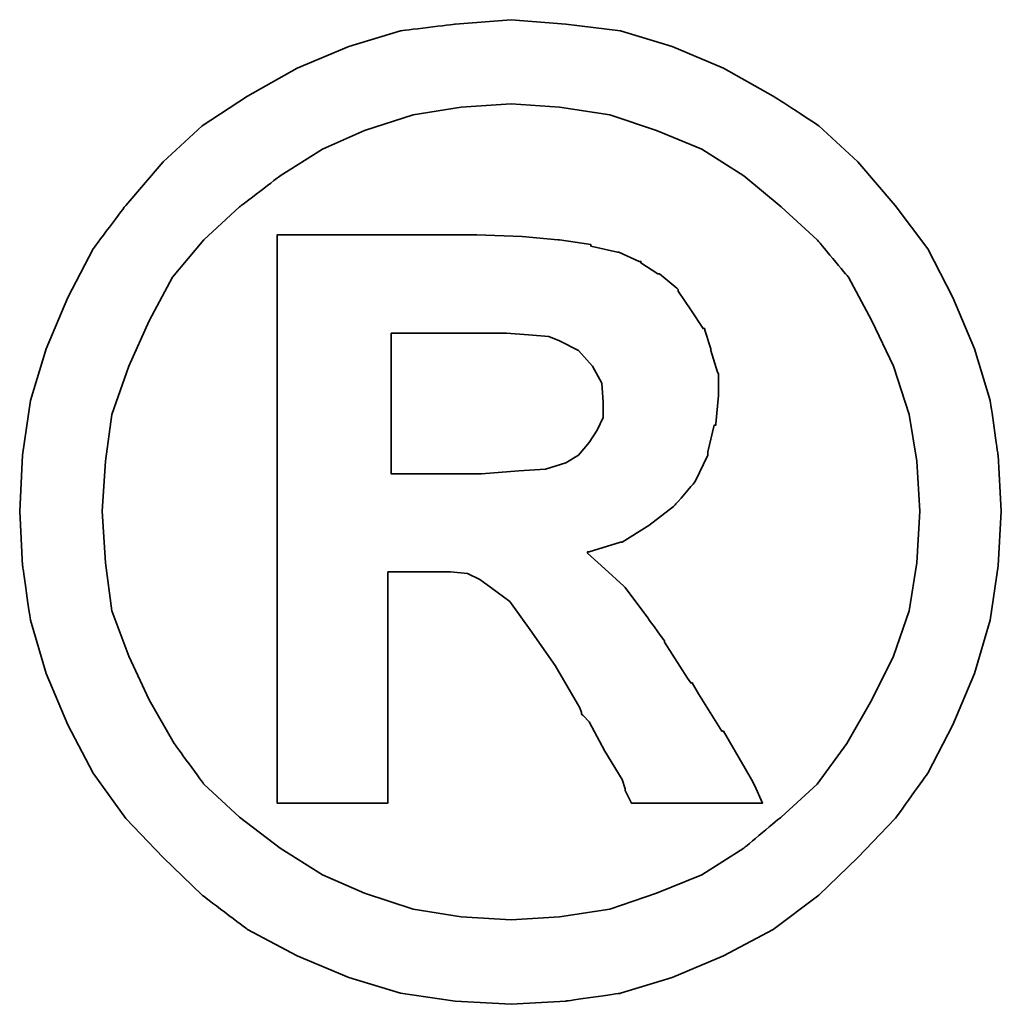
# Model space of a CAD drawing. Extents: x 607 to 844, y 21 to 162.
# Tile 52 of 54: x 787.856 to 788.633, y 107.042 to 107.821. Entities that reach past the tile are written whole.
import ezdxf

# ---------------------------------------------------------------- set-up
doc = ezdxf.new("R2010")
doc.units = 0
doc.header["$MEASUREMENT"] = 0
doc.layers.add('DIM', color=4, linetype='CONTINUOUS')
doc.layers.add('layer 1', color=7, linetype='CONTINUOUS')

# ---------------------------------------------------------------- blocks, each defined once
blk = doc.blocks.new('TBI MOTION logo(完整正式版)')
at = {"layer": 'layer 1', "color": 22, "lineweight": 35}
for points, knots in [([(81.20634, 4.98624), (81.20634, 4.98624), (81.18649, 5.32862), (81.18649, 5.32862), (81.18649, 5.32862), (81.18649, 5.32862), (81.13886, 5.66206), (81.13886, 5.66206), (81.13886, 5.66206), (81.13886, 5.66206), (81.04359, 5.97764), (81.04359, 5.97764), (81.04359, 5.97764), (81.04359, 5.97764), (80.91061, 6.29124), (80.91061, 6.29124), (80.91061, 6.29124), (80.91061, 6.29124), (80.75778, 6.58697), (80.75778, 6.58697), (80.75778, 6.58697), (80.75778, 6.58697), (80.5593, 6.85294), (80.5593, 6.85294), (80.5593, 6.85294), (80.5593, 6.85294), (80.33105, 7.1189), (80.33105, 7.1189), (80.33105, 7.1189), (80.33105, 7.1189), (80.09287, 7.33921), (80.09287, 7.33921), (80.09287, 7.33921), (80.09287, 7.33921), (79.815, 7.51982), (79.815, 7.51982), (79.815, 7.51982), (79.815, 7.51982), (79.51133, 7.69051), (79.51133, 7.69051), (79.51133, 7.69051), (79.51133, 7.69051), (79.19773, 7.8235), (79.19773, 7.8235), (79.19773, 7.8235), (79.19773, 7.8235), (78.88215, 7.91877), (78.88215, 7.91877), (78.88215, 7.91877), (78.88215, 7.91877), (78.54871, 7.95846), (78.54871, 7.95846), (78.54871, 7.95846), (78.54871, 7.95846), (78.21526, 7.98625), (78.21526, 7.98625), (78.21526, 7.98625), (78.21526, 7.98625), (77.87388, 7.95846), (77.87388, 7.95846), (77.87388, 7.95846), (77.87388, 7.95846), (77.54044, 7.91877), (77.54044, 7.91877), (77.54044, 7.91877), (77.54044, 7.91877), (77.22485, 7.8235), (77.22485, 7.8235), (77.22485, 7.8235), (77.22485, 7.8235), (76.91027, 7.69051), (76.91027, 7.69051), (76.91027, 7.69051), (76.91027, 7.69051), (76.6056, 7.51982), (76.6056, 7.51982), (76.6056, 7.51982), (76.6056, 7.51982), (76.32972, 7.33921), (76.32972, 7.33921), (76.32972, 7.33921), (76.32972, 7.33921), (76.09154, 7.1189), (76.09154, 7.1189), (76.09154, 7.1189), (76.09154, 7.1189), (75.86329, 6.85294), (75.86329, 6.85294), (75.86329, 6.85294), (75.86329, 6.85294), (75.66382, 6.58697), (75.66382, 6.58697), (75.66382, 6.58697), (75.66382, 6.58697), (75.51099, 6.29124), (75.51099, 6.29124), (75.51099, 6.29124), (75.51099, 6.29124), (75.37702, 5.97764), (75.37702, 5.97764), (75.37702, 5.97764), (75.37702, 5.97764), (75.28175, 5.66206), (75.28175, 5.66206), (75.28175, 5.66206), (75.28175, 5.66206), (75.23411, 5.32862), (75.23411, 5.32862), (75.23411, 5.32862), (75.23411, 5.32862), (75.21625, 4.98624), (75.21625, 4.98624), (75.21625, 4.98624), (75.21625, 4.98624), (75.23411, 4.6528), (75.23411, 4.6528), (75.23411, 4.6528), (75.23411, 4.6528), (75.28175, 4.32035), (75.28175, 4.32035), (75.28175, 4.32035), (75.28175, 4.32035), (75.37702, 3.99583), (75.37702, 3.99583), (75.37702, 3.99583), (75.37702, 3.99583), (75.51099, 3.68224), (75.51099, 3.68224), (75.51099, 3.68224), (75.51099, 3.68224), (75.66382, 3.38749), (75.66382, 3.38749), (75.66382, 3.38749), (75.66382, 3.38749), (75.86329, 3.10963), (75.86329, 3.10963), (75.86329, 3.10963), (75.86329, 3.10963), (76.09154, 2.87145), (76.09154, 2.87145), (76.09154, 2.87145), (76.09154, 2.87145), (76.32972, 2.6432), (76.32972, 2.6432), (76.32972, 2.6432), (76.32972, 2.6432), (76.6056, 2.43381), (76.6056, 2.43381), (76.6056, 2.43381), (76.6056, 2.43381), (76.91027, 2.27205), (76.91027, 2.27205), (76.91027, 2.27205), (76.91027, 2.27205), (77.22485, 2.13906), (77.22485, 2.13906), (77.22485, 2.13906), (77.22485, 2.13906), (77.54044, 2.0438), (77.54044, 2.0438), (77.54044, 2.0438), (77.54044, 2.0438), (77.87388, 1.99616), (77.87388, 1.99616), (77.87388, 1.99616), (77.87388, 1.99616), (78.21526, 1.97631), (78.21526, 1.97631), (78.21526, 1.97631), (78.21526, 1.97631), (78.54871, 1.99616), (78.54871, 1.99616), (78.54871, 1.99616), (78.54871, 1.99616), (78.88215, 2.0438), (78.88215, 2.0438), (78.88215, 2.0438), (78.88215, 2.0438), (79.19773, 2.13906), (79.19773, 2.13906), (79.19773, 2.13906), (79.19773, 2.13906), (79.51133, 2.27205), (79.51133, 2.27205), (79.51133, 2.27205), (79.51133, 2.27205), (79.815, 2.43381), (79.815, 2.43381), (79.815, 2.43381), (79.815, 2.43381), (80.09287, 2.6432), (80.09287, 2.6432), (80.09287, 2.6432), (80.09287, 2.6432), (80.33105, 2.87145), (80.33105, 2.87145), (80.33105, 2.87145), (80.33105, 2.87145), (80.5593, 3.10963), (80.5593, 3.10963), (80.5593, 3.10963), (80.5593, 3.10963), (80.75778, 3.38749), (80.75778, 3.38749), (80.75778, 3.38749), (80.75778, 3.38749), (80.91061, 3.68224), (80.91061, 3.68224), (80.91061, 3.68224), (80.91061, 3.68224), (81.04359, 3.99583), (81.04359, 3.99583), (81.04359, 3.99583), (81.04359, 3.99583), (81.13886, 4.32035), (81.13886, 4.32035), (81.13886, 4.32035), (81.13886, 4.32035), (81.18649, 4.6528), (81.18649, 4.6528), (81.18649, 4.6528), (81.18649, 4.6528), (81.20634, 4.98624), (81.20634, 4.98624)], [0, 0, 0, 0, 0.0178571, 0.0178571, 0.0178571, 0.0178572, 0.0357143, 0.0357143, 0.0357143, 0.0357143, 0.0535714, 0.0535714, 0.0535714, 0.0535714, 0.0714286, 0.0714286, 0.0714286, 0.0714286, 0.0892857, 0.0892857, 0.0892857, 0.0892857, 0.1071429, 0.1071429, 0.1071429, 0.1071429, 0.125, 0.125, 0.125, 0.125, 0.1428571, 0.1428571, 0.1428571, 0.1428572, 0.1607143, 0.1607143, 0.1607143, 0.1607143, 0.1785714, 0.1785714, 0.1785714, 0.1785714, 0.1964286, 0.1964286, 0.1964286, 0.1964286, 0.2142857, 0.2142857, 0.2142857, 0.2142857, 0.2321429, 0.2321429, 0.2321429, 0.2321429, 0.25, 0.25, 0.25, 0.25, 0.2678571, 0.2678571, 0.2678571, 0.2678572, 0.2857143, 0.2857143, 0.2857143, 0.2857143, 0.3035714, 0.3035714, 0.3035714, 0.3035714, 0.3214286, 0.3214286, 0.3214286, 0.3214286, 0.3392857, 0.3392857, 0.3392857, 0.3392857, 0.3571429, 0.3571429, 0.3571429, 0.3571429, 0.375, 0.375, 0.375, 0.375, 0.3928571, 0.3928571, 0.3928571, 0.3928572, 0.4107143, 0.4107143, 0.4107143, 0.4107143, 0.4285714, 0.4285714, 0.4285714, 0.4285714, 0.4464286, 0.4464286, 0.4464286, 0.4464286, 0.4642857, 0.4642857, 0.4642857, 0.4642857, 0.4821429, 0.4821429, 0.4821429, 0.4821429, 0.5, 0.5, 0.5, 0.5, 0.5178571, 0.5178571, 0.5178571, 0.5178572, 0.5357143, 0.5357143, 0.5357143, 0.5357143, 0.5535714, 0.5535714, 0.5535714, 0.5535714, 0.5714286, 0.5714286, 0.5714286, 0.5714286, 0.5892857, 0.5892857, 0.5892857, 0.5892857, 0.6071429, 0.6071429, 0.6071429, 0.6071429, 0.625, 0.625, 0.625, 0.625, 0.6428571, 0.6428571, 0.6428571, 0.6428572, 0.6607143, 0.6607143, 0.6607143, 0.6607143, 0.6785714, 0.6785714, 0.6785714, 0.6785714, 0.6964286, 0.6964286, 0.6964286, 0.6964286, 0.7142857, 0.7142857, 0.7142857, 0.7142857, 0.7321429, 0.7321429, 0.7321429, 0.7321429, 0.75, 0.75, 0.75, 0.75, 0.7678571, 0.7678571, 0.7678571, 0.7678572, 0.7857143, 0.7857143, 0.7857143, 0.7857143, 0.8035714, 0.8035714, 0.8035714, 0.8035714, 0.8214286, 0.8214286, 0.8214286, 0.8214286, 0.8392857, 0.8392857, 0.8392857, 0.8392857, 0.8571429, 0.8571429, 0.8571429, 0.8571429, 0.875, 0.875, 0.875, 0.875, 0.8928571, 0.8928571, 0.8928571, 0.8928572, 0.9107143, 0.9107143, 0.9107143, 0.9107143, 0.9285714, 0.9285714, 0.9285714, 0.9285714, 0.9464286, 0.9464286, 0.9464286, 0.9464286, 0.9642857, 0.9642857, 0.9642857, 0.9642857, 0.9821429, 0.9821429, 0.9821429, 0.9821429, 1, 1, 1, 1]), ([(80.71014, 4.98624), (80.71014, 4.98624), (80.69129, 5.29091), (80.69129, 5.29091), (80.69129, 5.29091), (80.69129, 5.29091), (80.64464, 5.57672), (80.64464, 5.57672), (80.64464, 5.57672), (80.64464, 5.57672), (80.54937, 5.87245), (80.54937, 5.87245), (80.54937, 5.87245), (80.54937, 5.87245), (80.41639, 6.14833), (80.41639, 6.14833), (80.41639, 6.14833), (80.41639, 6.14833), (80.27349, 6.41429), (80.27349, 6.41429), (80.27349, 6.41429), (80.27349, 6.41429), (80.08295, 6.64255), (80.08295, 6.64255), (80.08295, 6.64255), (80.08295, 6.64255), (79.86264, 6.84301), (79.86264, 6.84301), (79.86264, 6.84301), (79.86264, 6.84301), (79.63439, 7.03355), (79.63439, 7.03355), (79.63439, 7.03355), (79.63439, 7.03355), (79.37835, 7.1963), (79.37835, 7.1963), (79.37835, 7.1963), (79.37835, 7.1963), (79.10246, 7.30944), (79.10246, 7.30944), (79.10246, 7.30944), (79.10246, 7.30944), (78.81665, 7.40471), (78.81665, 7.40471), (78.81665, 7.40471), (78.81665, 7.40471), (78.511, 7.45234), (78.511, 7.45234), (78.511, 7.45234), (78.511, 7.45234), (78.21526, 7.47219), (78.21526, 7.47219), (78.21526, 7.47219), (78.21526, 7.47219), (77.9106, 7.45234), (77.9106, 7.45234), (77.9106, 7.45234), (77.9106, 7.45234), (77.61685, 7.40471), (77.61685, 7.40471), (77.61685, 7.40471), (77.61685, 7.40471), (77.32012, 7.30944), (77.32012, 7.30944), (77.32012, 7.30944), (77.32012, 7.30944), (77.06309, 7.1963), (77.06309, 7.1963), (77.06309, 7.1963), (77.06309, 7.1963), (76.80606, 7.03355), (76.80606, 7.03355), (76.80606, 7.03355), (76.80606, 7.03355), (76.55797, 6.84301), (76.55797, 6.84301), (76.55797, 6.84301), (76.55797, 6.84301), (76.34063, 6.64255), (76.34063, 6.64255), (76.34063, 6.64255), (76.34063, 6.64255), (76.1491, 6.41429), (76.1491, 6.41429), (76.1491, 6.41429), (76.1491, 6.41429), (76.0062, 6.14833), (76.0062, 6.14833), (76.0062, 6.14833), (76.0062, 6.14833), (75.88314, 5.87245), (75.88314, 5.87245), (75.88314, 5.87245), (75.88314, 5.87245), (75.77794, 5.57672), (75.77794, 5.57672), (75.77794, 5.57672), (75.77794, 5.57672), (75.73924, 5.29091), (75.73924, 5.29091), (75.73924, 5.29091), (75.73924, 5.29091), (75.72039, 4.98624), (75.72039, 4.98624), (75.72039, 4.98624), (75.72039, 4.98624), (75.73924, 4.67165), (75.73924, 4.67165), (75.73924, 4.67165), (75.73924, 4.67165), (75.77794, 4.37791), (75.77794, 4.37791), (75.77794, 4.37791), (75.77794, 4.37791), (75.88314, 4.10102), (75.88314, 4.10102), (75.88314, 4.10102), (75.88314, 4.10102), (76.0062, 3.83407), (76.0062, 3.83407), (76.0062, 3.83407), (76.0062, 3.83407), (76.15902, 3.56811), (76.15902, 3.56811), (76.15902, 3.56811), (76.15902, 3.56811), (76.34063, 3.32001), (76.34063, 3.32001), (76.34063, 3.32001), (76.34063, 3.32001), (76.55797, 3.11955), (76.55797, 3.11955), (76.55797, 3.11955), (76.55797, 3.11955), (76.80606, 2.92901), (76.80606, 2.92901), (76.80606, 2.92901), (76.80606, 2.92901), (77.06309, 2.76725), (77.06309, 2.76725), (77.06309, 2.76725), (77.06309, 2.76725), (77.32012, 2.65412), (77.32012, 2.65412), (77.32012, 2.65412), (77.32012, 2.65412), (77.61685, 2.55786), (77.61685, 2.55786), (77.61685, 2.55786), (77.61685, 2.55786), (77.9106, 2.51022), (77.9106, 2.51022), (77.9106, 2.51022), (77.9106, 2.51022), (78.21526, 2.49137), (78.21526, 2.49137), (78.21526, 2.49137), (78.21526, 2.49137), (78.511, 2.51022), (78.511, 2.51022), (78.511, 2.51022), (78.511, 2.51022), (78.81665, 2.55786), (78.81665, 2.55786), (78.81665, 2.55786), (78.81665, 2.55786), (79.10246, 2.65412), (79.10246, 2.65412), (79.10246, 2.65412), (79.10246, 2.65412), (79.37835, 2.76725), (79.37835, 2.76725), (79.37835, 2.76725), (79.37835, 2.76725), (79.63439, 2.92901), (79.63439, 2.92901), (79.63439, 2.92901), (79.63439, 2.92901), (79.86264, 3.11955), (79.86264, 3.11955), (79.86264, 3.11955), (79.86264, 3.11955), (80.08295, 3.32001), (80.08295, 3.32001), (80.08295, 3.32001), (80.08295, 3.32001), (80.26356, 3.56811), (80.26356, 3.56811), (80.26356, 3.56811), (80.26356, 3.56811), (80.41639, 3.83407), (80.41639, 3.83407), (80.41639, 3.83407), (80.41639, 3.83407), (80.54937, 4.10102), (80.54937, 4.10102), (80.54937, 4.10102), (80.54937, 4.10102), (80.64464, 4.37791), (80.64464, 4.37791), (80.64464, 4.37791), (80.64464, 4.37791), (80.69129, 4.67165), (80.69129, 4.67165), (80.69129, 4.67165), (80.69129, 4.67165), (80.71014, 4.98624), (80.71014, 4.98624)], [0, 0, 0, 0, 0.0192308, 0.0192308, 0.0192308, 0.0192308, 0.0384615, 0.0384615, 0.0384615, 0.0384615, 0.0576923, 0.0576923, 0.0576923, 0.0576923, 0.0769231, 0.0769231, 0.0769231, 0.0769231, 0.0961538, 0.0961538, 0.0961538, 0.0961539, 0.1153846, 0.1153846, 0.1153846, 0.1153846, 0.1346154, 0.1346154, 0.1346154, 0.1346154, 0.1538462, 0.1538462, 0.1538462, 0.1538462, 0.1730769, 0.1730769, 0.1730769, 0.1730769, 0.1923077, 0.1923077, 0.1923077, 0.1923077, 0.2115385, 0.2115385, 0.2115385, 0.2115385, 0.2307692, 0.2307692, 0.2307692, 0.2307692, 0.25, 0.25, 0.25, 0.25, 0.2692308, 0.2692308, 0.2692308, 0.2692308, 0.2884615, 0.2884615, 0.2884615, 0.2884615, 0.3076923, 0.3076923, 0.3076923, 0.3076923, 0.3269231, 0.3269231, 0.3269231, 0.3269231, 0.3461538, 0.3461538, 0.3461538, 0.3461539, 0.3653846, 0.3653846, 0.3653846, 0.3653846, 0.3846154, 0.3846154, 0.3846154, 0.3846154, 0.4038462, 0.4038462, 0.4038462, 0.4038462, 0.4230769, 0.4230769, 0.4230769, 0.4230769, 0.4423077, 0.4423077, 0.4423077, 0.4423077, 0.4615385, 0.4615385, 0.4615385, 0.4615385, 0.4807692, 0.4807692, 0.4807692, 0.4807692, 0.5, 0.5, 0.5, 0.5, 0.5192308, 0.5192308, 0.5192308, 0.5192308, 0.5384615, 0.5384615, 0.5384615, 0.5384615, 0.5576923, 0.5576923, 0.5576923, 0.5576923, 0.5769231, 0.5769231, 0.5769231, 0.5769231, 0.5961538, 0.5961538, 0.5961538, 0.5961539, 0.6153846, 0.6153846, 0.6153846, 0.6153846, 0.6346154, 0.6346154, 0.6346154, 0.6346154, 0.6538462, 0.6538462, 0.6538462, 0.6538462, 0.6730769, 0.6730769, 0.6730769, 0.6730769, 0.6923077, 0.6923077, 0.6923077, 0.6923077, 0.7115385, 0.7115385, 0.7115385, 0.7115385, 0.7307692, 0.7307692, 0.7307692, 0.7307692, 0.75, 0.75, 0.75, 0.75, 0.7692308, 0.7692308, 0.7692308, 0.7692308, 0.7884615, 0.7884615, 0.7884615, 0.7884615, 0.8076923, 0.8076923, 0.8076923, 0.8076923, 0.8269231, 0.8269231, 0.8269231, 0.8269231, 0.8461538, 0.8461538, 0.8461538, 0.8461539, 0.8653846, 0.8653846, 0.8653846, 0.8653846, 0.8846154, 0.8846154, 0.8846154, 0.8846154, 0.9038462, 0.9038462, 0.9038462, 0.9038462, 0.9230769, 0.9230769, 0.9230769, 0.9230769, 0.9423077, 0.9423077, 0.9423077, 0.9423077, 0.9615385, 0.9615385, 0.9615385, 0.9615385, 0.9807692, 0.9807692, 0.9807692, 0.9807692, 1, 1, 1, 1]), ([(76.78721, 3.2823), (76.78721, 3.2823), (76.78721, 3.32001), (76.78721, 3.32001), (76.78721, 3.32001), (76.78721, 3.32001), (76.78721, 3.42422), (76.78721, 3.42422), (76.78721, 3.42422), (76.78721, 3.42422), (76.78721, 3.59689), (76.78721, 3.59689), (76.78721, 3.59689), (76.78721, 3.59689), (76.78721, 3.80529), (76.78721, 3.80529), (76.78721, 3.80529), (76.78721, 3.80529), (76.78721, 4.0524), (76.78721, 4.0524), (76.78721, 4.0524), (76.78721, 4.0524), (76.78721, 4.32035), (76.78721, 4.32035), (76.78721, 4.32035), (76.78721, 4.32035), (76.78721, 4.92868), (76.78721, 4.92868), (76.78721, 4.92868), (76.78721, 4.92868), (76.78721, 5.53801), (76.78721, 5.53801), (76.78721, 5.53801), (76.78721, 5.53801), (76.78721, 5.82482), (76.78721, 5.82482), (76.78721, 5.82482), (76.78721, 5.82482), (76.78721, 6.07291), (76.78721, 6.07291), (76.78721, 6.07291), (76.78721, 6.07291), (76.78721, 6.30017), (76.78721, 6.30017), (76.78721, 6.30017), (76.78721, 6.30017), (76.78721, 6.45399), (76.78721, 6.45399), (76.78721, 6.45399), (76.78721, 6.45399), (76.78721, 6.5572), (76.78721, 6.5572), (76.78721, 6.5572), (76.78721, 6.5572), (76.78721, 6.59689), (76.78721, 6.59689), (76.78721, 6.59689), (76.78721, 6.59689), (76.78721, 6.67232), (76.78721, 6.67232), (76.78721, 6.67232), (76.78721, 6.67232), (76.8537, 6.67232), (76.8537, 6.67232), (76.8537, 6.67232), (76.8537, 6.67232), (76.87355, 6.67232), (76.87355, 6.67232), (76.87355, 6.67232), (76.87355, 6.67232), (76.91027, 6.67232), (76.91027, 6.67232), (76.91027, 6.67232), (76.91027, 6.67232), (77.04424, 6.67232), (77.04424, 6.67232), (77.04424, 6.67232), (77.04424, 6.67232), (77.22485, 6.67232), (77.22485, 6.67232), (77.22485, 6.67232), (77.22485, 6.67232), (77.43524, 6.67232), (77.43524, 6.67232), (77.43524, 6.67232), (77.43524, 6.67232), (77.65357, 6.67232), (77.65357, 6.67232), (77.65357, 6.67232), (77.65357, 6.67232), (77.82625, 6.67232), (77.82625, 6.67232), (77.82625, 6.67232), (77.82625, 6.67232), (77.94037, 6.67232), (77.94037, 6.67232), (77.94037, 6.67232), (77.94037, 6.67232), (77.97709, 6.67232), (77.97709, 6.67232), (77.97709, 6.67232), (77.97709, 6.67232), (77.99694, 6.67232), (77.99694, 6.67232), (77.99694, 6.67232), (77.99694, 6.67232), (78.00686, 6.67232), (78.00686, 6.67232), (78.00686, 6.67232), (78.00686, 6.67232), (78.28275, 6.6624), (78.28275, 6.6624), (78.28275, 6.6624), (78.28275, 6.6624), (78.50107, 6.64255), (78.50107, 6.64255), (78.50107, 6.64255), (78.50107, 6.64255), (78.511, 6.64255), (78.511, 6.64255), (78.511, 6.64255), (78.511, 6.64255), (78.70154, 6.61476), (78.70154, 6.61476), (78.70154, 6.61476), (78.70154, 6.61476), (78.70154, 6.60483), (78.70154, 6.60483), (78.70154, 6.60483), (78.70154, 6.60483), (78.86429, 6.56713), (78.86429, 6.56713), (78.86429, 6.56713), (78.86429, 6.56713), (78.87223, 6.56713), (78.87223, 6.56713), (78.87223, 6.56713), (78.87223, 6.56713), (78.99727, 6.51056), (78.99727, 6.51056), (78.99727, 6.51056), (78.99727, 6.51056), (79.00719, 6.51056), (79.00719, 6.51056), (79.00719, 6.51056), (79.00719, 6.51056), (79.00719, 6.50162), (79.00719, 6.50162), (79.00719, 6.50162), (79.00719, 6.50162), (79.1104, 6.43415), (79.1104, 6.43415), (79.1104, 6.43415), (79.1104, 6.43415), (79.12132, 6.43415), (79.12132, 6.43415), (79.12132, 6.43415), (79.12132, 6.43415), (79.22552, 6.34781), (79.22552, 6.34781), (79.22552, 6.34781), (79.22552, 6.34781), (79.23544, 6.33888), (79.23544, 6.33888), (79.23544, 6.33888), (79.23544, 6.33888), (79.23544, 6.32895), (79.23544, 6.32895), (79.23544, 6.32895), (79.23544, 6.32895), (79.31087, 6.21483), (79.31087, 6.21483), (79.31087, 6.21483), (79.31087, 6.21483), (79.38629, 6.1007), (79.38629, 6.1007), (79.38629, 6.1007), (79.38629, 6.1007), (79.3972, 6.1007), (79.3972, 6.1007), (79.3972, 6.1007), (79.3972, 6.1007), (79.3972, 6.09078), (79.3972, 6.09078), (79.3972, 6.09078), (79.3972, 6.09078), (79.43392, 5.97764), (79.43392, 5.97764), (79.43392, 5.97764), (79.43392, 5.97764), (79.43392, 5.96772), (79.43392, 5.96772), (79.43392, 5.96772), (79.43392, 5.96772), (79.47362, 5.83474), (79.47362, 5.83474), (79.47362, 5.83474), (79.47362, 5.83474), (79.48156, 5.82482), (79.48156, 5.82482), (79.48156, 5.82482), (79.48156, 5.82482), (79.48156, 5.69977), (79.48156, 5.69977), (79.48156, 5.69977), (79.48156, 5.69977), (79.48156, 5.69183), (79.48156, 5.69183), (79.48156, 5.69183), (79.48156, 5.69183), (79.4637, 5.51915), (79.4637, 5.51915), (79.4637, 5.51915), (79.4637, 5.51915), (79.4637, 5.51122), (79.4637, 5.51122), (79.4637, 5.51122), (79.4637, 5.51122), (79.45377, 5.51122), (79.45377, 5.51122), (79.45377, 5.51122), (79.45377, 5.51122), (79.41507, 5.34847), (79.41507, 5.34847), (79.41507, 5.34847), (79.41507, 5.34847), (79.41507, 5.33854), (79.41507, 5.33854), (79.41507, 5.33854), (79.41507, 5.33854), (79.41507, 5.32862), (79.41507, 5.32862), (79.41507, 5.32862), (79.41507, 5.32862), (79.33865, 5.16785), (79.33865, 5.16785), (79.33865, 5.16785), (79.33865, 5.16785), (79.33071, 5.15693), (79.33071, 5.15693), (79.33071, 5.15693), (79.33071, 5.15693), (79.2156, 5.02495), (79.2156, 5.02495), (79.2156, 5.02495), (79.2156, 5.02495), (79.20567, 5.01502), (79.20567, 5.01502), (79.20567, 5.01502), (79.20567, 5.01502), (79.05483, 4.89991), (79.05483, 4.89991), (79.05483, 4.89991), (79.05483, 4.89991), (79.04491, 4.89197), (79.04491, 4.89197), (79.04491, 4.89197), (79.04491, 4.89197), (78.89208, 4.7967), (78.89208, 4.7967), (78.89208, 4.7967), (78.89208, 4.7967), (78.88215, 4.7967), (78.88215, 4.7967), (78.88215, 4.7967), (78.88215, 4.7967), (78.69161, 4.73913), (78.69161, 4.73913), (78.69161, 4.73913), (78.69161, 4.73913), (78.68169, 4.73913), (78.68169, 4.73913), (78.68169, 4.73913), (78.68169, 4.73913), (78.68169, 4.72921), (78.68169, 4.72921), (78.68169, 4.72921), (78.68169, 4.72921), (78.78688, 4.63394), (78.78688, 4.63394), (78.78688, 4.63394), (78.78688, 4.63394), (78.902, 4.52875), (78.902, 4.52875), (78.902, 4.52875), (78.902, 4.52875), (78.91093, 4.52081), (78.91093, 4.52081), (78.91093, 4.52081), (78.91093, 4.52081), (79.02506, 4.36798), (79.02506, 4.36798), (79.02506, 4.36798), (79.02506, 4.36798), (79.1501, 4.1953), (79.1501, 4.1953), (79.1501, 4.1953), (79.1501, 4.1953), (79.1501, 4.18736), (79.1501, 4.18736), (79.1501, 4.18736), (79.1501, 4.18736), (79.29201, 3.96705), (79.29201, 3.96705), (79.29201, 3.96705), (79.29201, 3.96705), (79.31087, 3.93828), (79.31087, 3.93828), (79.31087, 3.93828), (79.31087, 3.93828), (79.32079, 3.93828), (79.32079, 3.93828), (79.32079, 3.93828), (79.32079, 3.93828), (79.3585, 3.87178), (79.3585, 3.87178), (79.3585, 3.87178), (79.3585, 3.87178), (79.50141, 3.64353), (79.50141, 3.64353), (79.50141, 3.64353), (79.50141, 3.64353), (79.51133, 3.64353), (79.51133, 3.64353), (79.51133, 3.64353), (79.51133, 3.64353), (79.64431, 3.41528), (79.64431, 3.41528), (79.64431, 3.41528), (79.64431, 3.41528), (79.68202, 3.3478), (79.68202, 3.3478), (79.68202, 3.3478), (79.68202, 3.3478), (79.70187, 3.31009), (79.70187, 3.31009), (79.70187, 3.31009), (79.70187, 3.31009), (79.7495, 3.2049), (79.7495, 3.2049), (79.7495, 3.2049), (79.7495, 3.2049), (79.64431, 3.2049), (79.64431, 3.2049), (79.64431, 3.2049), (79.64431, 3.2049), (79.62546, 3.2049), (79.62546, 3.2049), (79.62546, 3.2049), (79.62546, 3.2049), (79.53912, 3.2049), (79.53912, 3.2049), (79.53912, 3.2049), (79.53912, 3.2049), (79.31087, 3.2049), (79.31087, 3.2049), (79.31087, 3.2049), (79.31087, 3.2049), (79.08262, 3.2049), (79.08262, 3.2049), (79.08262, 3.2049), (79.08262, 3.2049), (79.00719, 3.2049), (79.00719, 3.2049), (79.00719, 3.2049), (79.00719, 3.2049), (78.98735, 3.2049), (78.98735, 3.2049), (78.98735, 3.2049), (78.98735, 3.2049), (78.94964, 3.2049), (78.94964, 3.2049), (78.94964, 3.2049), (78.94964, 3.2049), (78.92979, 3.24459), (78.92979, 3.24459), (78.92979, 3.24459), (78.92979, 3.24459), (78.91093, 3.2823), (78.91093, 3.2823), (78.91093, 3.2823), (78.91093, 3.2823), (78.91093, 3.29223), (78.91093, 3.29223), (78.91093, 3.29223), (78.91093, 3.29223), (78.89208, 3.3478), (78.89208, 3.3478), (78.89208, 3.3478), (78.89208, 3.3478), (78.78688, 3.52048), (78.78688, 3.52048), (78.78688, 3.52048), (78.78688, 3.52048), (78.69161, 3.7001), (78.69161, 3.7001), (78.69161, 3.7001), (78.69161, 3.7001), (78.6539, 3.7388), (78.6539, 3.7388), (78.6539, 3.7388), (78.6539, 3.7388), (78.64398, 3.74873), (78.64398, 3.74873), (78.64398, 3.74873), (78.64398, 3.74873), (78.64398, 3.75766), (78.64398, 3.75766), (78.64398, 3.75766), (78.64398, 3.75766), (78.63405, 3.78644), (78.63405, 3.78644), (78.63405, 3.78644), (78.63405, 3.78644), (78.48321, 4.04347), (78.48321, 4.04347), (78.48321, 4.04347), (78.48321, 4.04347), (78.33038, 4.2618), (78.33038, 4.2618), (78.33038, 4.2618), (78.33038, 4.2618), (78.20732, 4.43447), (78.20732, 4.43447), (78.20732, 4.43447), (78.20732, 4.43447), (78.09221, 4.52081), (78.09221, 4.52081), (78.09221, 4.52081), (78.09221, 4.52081), (78.02472, 4.56845), (78.02472, 4.56845), (78.02472, 4.56845), (78.02472, 4.56845), (77.9493, 4.60616), (77.9493, 4.60616), (77.9493, 4.60616), (77.9493, 4.60616), (77.8451, 4.61608), (77.8451, 4.61608), (77.8451, 4.61608), (77.8451, 4.61608), (77.71113, 4.61608), (77.71113, 4.61608), (77.71113, 4.61608), (77.71113, 4.61608), (77.69128, 4.61608), (77.69128, 4.61608), (77.69128, 4.61608), (77.69128, 4.61608), (77.67342, 4.61608), (77.67342, 4.61608), (77.67342, 4.61608), (77.67342, 4.61608), (77.5583, 4.61608), (77.5583, 4.61608), (77.5583, 4.61608), (77.5583, 4.61608), (77.46303, 4.61608), (77.46303, 4.61608), (77.46303, 4.61608), (77.46303, 4.61608), (77.46303, 4.54761), (77.46303, 4.54761), (77.46303, 4.54761), (77.46303, 4.54761), (77.46303, 4.47318), (77.46303, 4.47318), (77.46303, 4.47318), (77.46303, 4.47318), (77.46303, 4.24294), (77.46303, 4.24294), (77.46303, 4.24294), (77.46303, 4.24294), (77.46303, 3.99583), (77.46303, 3.99583), (77.46303, 3.99583), (77.46303, 3.99583), (77.46303, 3.72888), (77.46303, 3.72888), (77.46303, 3.72888), (77.46303, 3.72888), (77.46303, 3.51055), (77.46303, 3.51055), (77.46303, 3.51055), (77.46303, 3.51055), (77.46303, 3.42422), (77.46303, 3.42422), (77.46303, 3.42422), (77.46303, 3.42422), (77.46303, 3.35773), (77.46303, 3.35773), (77.46303, 3.35773), (77.46303, 3.35773), (77.46303, 3.30017), (77.46303, 3.30017), (77.46303, 3.30017), (77.46303, 3.30017), (77.46303, 3.2823), (77.46303, 3.2823), (77.46303, 3.2823), (77.46303, 3.2823), (77.46303, 3.2049), (77.46303, 3.2049), (77.46303, 3.2049), (77.46303, 3.2049), (77.39753, 3.2049), (77.39753, 3.2049), (77.39753, 3.2049), (77.39753, 3.2049), (77.37768, 3.2049), (77.37768, 3.2049), (77.37768, 3.2049), (77.37768, 3.2049), (77.32012, 3.2049), (77.32012, 3.2049), (77.32012, 3.2049), (77.32012, 3.2049), (77.12165, 3.2049), (77.12165, 3.2049), (77.12165, 3.2049), (77.12165, 3.2049), (76.94897, 3.2049), (76.94897, 3.2049), (76.94897, 3.2049), (76.94897, 3.2049), (76.8924, 3.2049), (76.8924, 3.2049), (76.8924, 3.2049), (76.8924, 3.2049), (76.8537, 3.2049), (76.8537, 3.2049), (76.8537, 3.2049), (76.8537, 3.2049), (76.78721, 3.2049), (76.78721, 3.2049), (76.78721, 3.2049), (76.78721, 3.2049), (76.78721, 3.2823), (76.78721, 3.2823)], [0, 0, 0, 0, 0.0074074, 0.0074074, 0.0074074, 0.0074074, 0.0148148, 0.0148148, 0.0148148, 0.0148148, 0.0222222, 0.0222222, 0.0222222, 0.0222222, 0.0296296, 0.0296296, 0.0296296, 0.0296296, 0.037037, 0.037037, 0.037037, 0.037037, 0.0444444, 0.0444444, 0.0444444, 0.0444445, 0.0518519, 0.0518519, 0.0518519, 0.0518519, 0.0592593, 0.0592593, 0.0592593, 0.0592593, 0.0666667, 0.0666667, 0.0666667, 0.0666667, 0.0740741, 0.0740741, 0.0740741, 0.0740741, 0.0814815, 0.0814815, 0.0814815, 0.0814815, 0.0888889, 0.0888889, 0.0888889, 0.0888889, 0.0962963, 0.0962963, 0.0962963, 0.0962963, 0.1037037, 0.1037037, 0.1037037, 0.1037037, 0.1111111, 0.1111111, 0.1111111, 0.1111111, 0.1185185, 0.1185185, 0.1185185, 0.1185185, 0.1259259, 0.1259259, 0.1259259, 0.1259259, 0.1333333, 0.1333333, 0.1333333, 0.1333333, 0.1407407, 0.1407407, 0.1407407, 0.1407408, 0.1481481, 0.1481481, 0.1481481, 0.1481482, 0.1555556, 0.1555556, 0.1555556, 0.1555556, 0.162963, 0.162963, 0.162963, 0.162963, 0.1703704, 0.1703704, 0.1703704, 0.1703704, 0.1777778, 0.1777778, 0.1777778, 0.1777778, 0.1851852, 0.1851852, 0.1851852, 0.1851852, 0.1925926, 0.1925926, 0.1925926, 0.1925926, 0.2, 0.2, 0.2, 0.2, 0.2074074, 0.2074074, 0.2074074, 0.2074074, 0.2148148, 0.2148148, 0.2148148, 0.2148148, 0.2222222, 0.2222222, 0.2222222, 0.2222222, 0.2296296, 0.2296296, 0.2296296, 0.2296296, 0.237037, 0.237037, 0.237037, 0.237037, 0.2444444, 0.2444444, 0.2444444, 0.2444445, 0.2518519, 0.2518519, 0.2518519, 0.2518519, 0.2592593, 0.2592593, 0.2592593, 0.2592593, 0.2666667, 0.2666667, 0.2666667, 0.2666667, 0.2740741, 0.2740741, 0.2740741, 0.2740741, 0.2814815, 0.2814815, 0.2814815, 0.2814815, 0.2888889, 0.2888889, 0.2888889, 0.2888889, 0.2962963, 0.2962963, 0.2962963, 0.2962963, 0.3037037, 0.3037037, 0.3037037, 0.3037037, 0.3111111, 0.3111111, 0.3111111, 0.3111111, 0.3185185, 0.3185185, 0.3185185, 0.3185185, 0.3259259, 0.3259259, 0.3259259, 0.3259259, 0.3333333, 0.3333333, 0.3333333, 0.3333333, 0.3407407, 0.3407407, 0.3407407, 0.3407408, 0.3481481, 0.3481481, 0.3481481, 0.3481482, 0.3555556, 0.3555556, 0.3555556, 0.3555556, 0.362963, 0.362963, 0.362963, 0.362963, 0.3703704, 0.3703704, 0.3703704, 0.3703704, 0.3777778, 0.3777778, 0.3777778, 0.3777778, 0.3851852, 0.3851852, 0.3851852, 0.3851852, 0.3925926, 0.3925926, 0.3925926, 0.3925926, 0.4, 0.4, 0.4, 0.4, 0.4074074, 0.4074074, 0.4074074, 0.4074074, 0.4148148, 0.4148148, 0.4148148, 0.4148148, 0.4222222, 0.4222222, 0.4222222, 0.4222222, 0.4296296, 0.4296296, 0.4296296, 0.4296296, 0.437037, 0.437037, 0.437037, 0.437037, 0.4444444, 0.4444444, 0.4444444, 0.4444445, 0.4518519, 0.4518519, 0.4518519, 0.4518519, 0.4592593, 0.4592593, 0.4592593, 0.4592593, 0.4666667, 0.4666667, 0.4666667, 0.4666667, 0.4740741, 0.4740741, 0.4740741, 0.4740741, 0.4814815, 0.4814815, 0.4814815, 0.4814815, 0.4888889, 0.4888889, 0.4888889, 0.4888889, 0.4962963, 0.4962963, 0.4962963, 0.4962963, 0.5037037, 0.5037037, 0.5037037, 0.5037037, 0.5111111, 0.5111111, 0.5111111, 0.5111111, 0.5185185, 0.5185185, 0.5185185, 0.5185185, 0.5259259, 0.5259259, 0.5259259, 0.5259259, 0.5333333, 0.5333333, 0.5333333, 0.5333333, 0.5407407, 0.5407407, 0.5407407, 0.5407408, 0.5481481, 0.5481481, 0.5481481, 0.5481482, 0.5555556, 0.5555556, 0.5555556, 0.5555556, 0.562963, 0.562963, 0.562963, 0.562963, 0.5703704, 0.5703704, 0.5703704, 0.5703704, 0.5777778, 0.5777778, 0.5777778, 0.5777778, 0.5851852, 0.5851852, 0.5851852, 0.5851852, 0.5925926, 0.5925926, 0.5925926, 0.5925926, 0.6, 0.6, 0.6, 0.6, 0.6074074, 0.6074074, 0.6074074, 0.6074074, 0.6148148, 0.6148148, 0.6148148, 0.6148148, 0.6222222, 0.6222222, 0.6222222, 0.6222222, 0.6296296, 0.6296296, 0.6296296, 0.6296296, 0.637037, 0.637037, 0.637037, 0.637037, 0.6444444, 0.6444444, 0.6444444, 0.6444445, 0.6518519, 0.6518519, 0.6518519, 0.6518519, 0.6592593, 0.6592593, 0.6592593, 0.6592593, 0.6666667, 0.6666667, 0.6666667, 0.6666667, 0.6740741, 0.6740741, 0.6740741, 0.6740741, 0.6814815, 0.6814815, 0.6814815, 0.6814815, 0.6888889, 0.6888889, 0.6888889, 0.6888889, 0.6962963, 0.6962963, 0.6962963, 0.6962963, 0.7037037, 0.7037037, 0.7037037, 0.7037037, 0.7111111, 0.7111111, 0.7111111, 0.7111111, 0.7185185, 0.7185185, 0.7185185, 0.7185185, 0.7259259, 0.7259259, 0.7259259, 0.7259259, 0.7333333, 0.7333333, 0.7333333, 0.7333333, 0.7407407, 0.7407407, 0.7407407, 0.7407408, 0.7481481, 0.7481481, 0.7481481, 0.7481482, 0.7555556, 0.7555556, 0.7555556, 0.7555556, 0.762963, 0.762963, 0.762963, 0.762963, 0.7703704, 0.7703704, 0.7703704, 0.7703704, 0.7777778, 0.7777778, 0.7777778, 0.7777778, 0.7851852, 0.7851852, 0.7851852, 0.7851852, 0.7925926, 0.7925926, 0.7925926, 0.7925926, 0.8, 0.8, 0.8, 0.8, 0.8074074, 0.8074074, 0.8074074, 0.8074074, 0.8148148, 0.8148148, 0.8148148, 0.8148148, 0.8222222, 0.8222222, 0.8222222, 0.8222222, 0.8296296, 0.8296296, 0.8296296, 0.8296296, 0.837037, 0.837037, 0.837037, 0.837037, 0.8444444, 0.8444444, 0.8444444, 0.8444445, 0.8518519, 0.8518519, 0.8518519, 0.8518519, 0.8592593, 0.8592593, 0.8592593, 0.8592593, 0.8666667, 0.8666667, 0.8666667, 0.8666667, 0.8740741, 0.8740741, 0.8740741, 0.8740741, 0.8814815, 0.8814815, 0.8814815, 0.8814815, 0.8888889, 0.8888889, 0.8888889, 0.8888889, 0.8962963, 0.8962963, 0.8962963, 0.8962963, 0.9037037, 0.9037037, 0.9037037, 0.9037037, 0.9111111, 0.9111111, 0.9111111, 0.9111111, 0.9185185, 0.9185185, 0.9185185, 0.9185185, 0.9259259, 0.9259259, 0.9259259, 0.9259259, 0.9333333, 0.9333333, 0.9333333, 0.9333333, 0.9407407, 0.9407407, 0.9407407, 0.9407408, 0.9481481, 0.9481481, 0.9481481, 0.9481482, 0.9555556, 0.9555556, 0.9555556, 0.9555556, 0.962963, 0.962963, 0.962963, 0.962963, 0.9703704, 0.9703704, 0.9703704, 0.9703704, 0.9777778, 0.9777778, 0.9777778, 0.9777778, 0.9851852, 0.9851852, 0.9851852, 0.9851852, 0.9925926, 0.9925926, 0.9925926, 0.9925926, 1, 1, 1, 1]), ([(77.48288, 6.07291), (77.48288, 6.07291), (77.48288, 5.99551), (77.48288, 5.99551), (77.48288, 5.99551), (77.48288, 5.99551), (77.48288, 5.82482), (77.48288, 5.82482), (77.48288, 5.82482), (77.48288, 5.82482), (77.48288, 5.63328), (77.48288, 5.63328), (77.48288, 5.63328), (77.48288, 5.63328), (77.48288, 5.46358), (77.48288, 5.46358), (77.48288, 5.46358), (77.48288, 5.46358), (77.48288, 5.29091), (77.48288, 5.29091), (77.48288, 5.29091), (77.48288, 5.29091), (77.48288, 5.21449), (77.48288, 5.21449), (77.48288, 5.21449), (77.48288, 5.21449), (77.50074, 5.21449), (77.50074, 5.21449), (77.50074, 5.21449), (77.50074, 5.21449), (77.71113, 5.21449), (77.71113, 5.21449), (77.71113, 5.21449), (77.71113, 5.21449), (77.94037, 5.21449), (77.94037, 5.21449), (77.94037, 5.21449), (77.94037, 5.21449), (78.01579, 5.21449), (78.01579, 5.21449), (78.01579, 5.21449), (78.01579, 5.21449), (78.03465, 5.21449), (78.03465, 5.21449), (78.03465, 5.21449), (78.03465, 5.21449), (78.2629, 5.23335), (78.2629, 5.23335), (78.2629, 5.23335), (78.2629, 5.23335), (78.42565, 5.24327), (78.42565, 5.24327), (78.42565, 5.24327), (78.42565, 5.24327), (78.54871, 5.28098), (78.54871, 5.28098), (78.54871, 5.28098), (78.54871, 5.28098), (78.62611, 5.32862), (78.62611, 5.32862), (78.62611, 5.32862), (78.62611, 5.32862), (78.69161, 5.40503), (78.69161, 5.40503), (78.69161, 5.40503), (78.69161, 5.40503), (78.73925, 5.48145), (78.73925, 5.48145), (78.73925, 5.48145), (78.73925, 5.48145), (78.77696, 5.55885), (78.77696, 5.55885), (78.77696, 5.55885), (78.77696, 5.55885), (78.77696, 5.65214), (78.77696, 5.65214), (78.77696, 5.65214), (78.77696, 5.65214), (78.76902, 5.76726), (78.76902, 5.76726), (78.76902, 5.76726), (78.76902, 5.76726), (78.71146, 5.87245), (78.71146, 5.87245), (78.71146, 5.87245), (78.71146, 5.87245), (78.62611, 5.96772), (78.62611, 5.96772), (78.62611, 5.96772), (78.62611, 5.96772), (78.511, 6.02528), (78.511, 6.02528), (78.511, 6.02528), (78.511, 6.02528), (78.44451, 6.05306), (78.44451, 6.05306), (78.44451, 6.05306), (78.44451, 6.05306), (78.32046, 6.06299), (78.32046, 6.06299), (78.32046, 6.06299), (78.32046, 6.06299), (78.18748, 6.07291), (78.18748, 6.07291), (78.18748, 6.07291), (78.18748, 6.07291), (77.99694, 6.07291), (77.99694, 6.07291), (77.99694, 6.07291), (77.99694, 6.07291), (77.97709, 6.07291), (77.97709, 6.07291), (77.97709, 6.07291), (77.97709, 6.07291), (77.90167, 6.07291), (77.90167, 6.07291), (77.90167, 6.07291), (77.90167, 6.07291), (77.69128, 6.07291), (77.69128, 6.07291), (77.69128, 6.07291), (77.69128, 6.07291), (77.50074, 6.07291), (77.50074, 6.07291), (77.50074, 6.07291), (77.50074, 6.07291), (77.48288, 6.07291), (77.48288, 6.07291)], [0, 0, 0, 0, 0.03125, 0.03125, 0.03125, 0.03125, 0.0625, 0.0625, 0.0625, 0.0625, 0.09375, 0.09375, 0.09375, 0.09375, 0.125, 0.125, 0.125, 0.125, 0.15625, 0.15625, 0.15625, 0.15625, 0.1875, 0.1875, 0.1875, 0.1875, 0.21875, 0.21875, 0.21875, 0.21875, 0.25, 0.25, 0.25, 0.25, 0.28125, 0.28125, 0.28125, 0.28125, 0.3125, 0.3125, 0.3125, 0.3125, 0.34375, 0.34375, 0.34375, 0.34375, 0.375, 0.375, 0.375, 0.375, 0.40625, 0.40625, 0.40625, 0.40625, 0.4375, 0.4375, 0.4375, 0.4375, 0.46875, 0.46875, 0.46875, 0.46875, 0.5, 0.5, 0.5, 0.5, 0.53125, 0.53125, 0.53125, 0.53125, 0.5625, 0.5625, 0.5625, 0.5625, 0.59375, 0.59375, 0.59375, 0.59375, 0.625, 0.625, 0.625, 0.625, 0.65625, 0.65625, 0.65625, 0.65625, 0.6875, 0.6875, 0.6875, 0.6875, 0.71875, 0.71875, 0.71875, 0.71875, 0.75, 0.75, 0.75, 0.75, 0.78125, 0.78125, 0.78125, 0.78125, 0.8125, 0.8125, 0.8125, 0.8125, 0.84375, 0.84375, 0.84375, 0.84375, 0.875, 0.875, 0.875, 0.875, 0.90625, 0.90625, 0.90625, 0.90625, 0.9375, 0.9375, 0.9375, 0.9375, 0.96875, 0.96875, 0.96875, 0.96875, 1, 1, 1, 1])]:
    blk.add_open_spline(points, degree=3, knots=knots, dxfattribs=at)

msp = doc.modelspace()

# ---------------------------------------------------------------- block references
at = {"layer": 'DIM', "xscale": 0.1295999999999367, "yscale": 0.1295999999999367, "zscale": 0.1295999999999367}
msp.add_blockref('TBI MOTION logo(完整正式版)', (778.10845, 106.78583), dxfattribs=at)

doc.saveas('drawing.dxf')
